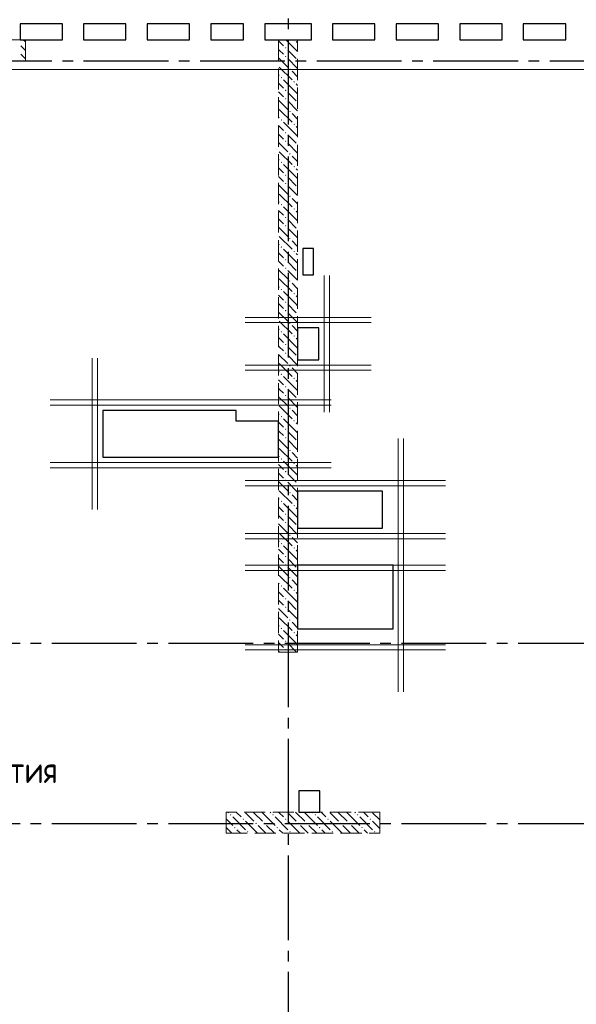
# Model space of a CAD drawing. Header units: millimetres. Extents: x 0 to 61017, y 0 to 42000.
# Tile 19 of 26: x 32307 to 37560, y 25395 to 34690. Entities that reach past the tile are written whole.
import ezdxf

# ---------------------------------------------------------------- set-up
doc = ezdxf.new("R2010")
doc.units = ezdxf.units.MM
doc.linetypes.add('______2', pattern=[270, 200, -70])
doc.linetypes.add('______5', pattern=[1100, 800, -100, 100, -100])
for name, color, linetype, lineweight in [('Standard', 7, 'Continuous', 25), ('ЖБ Пилон', 180, 'Continuous', 25), ('Обрамление проемов стержнями', 7, 'Continuous', 25), ('Оси', 40, '______5', 18), ('Позиционная метка линия выноска', 7, 'Continuous', 13), ('Примечания', 7, 'Continuous', 25)]:
    doc.layers.add(name, color=color, linetype=linetype, lineweight=lineweight)
doc.layers.add('ЖБ Перекрытие верхний уровень', color=7, linetype='Continuous', lineweight=25, true_color=0xe0e0ff)
doc.layers.add('ЖБ Стена верхний уровень', color=7, linetype='Continuous', lineweight=25, true_color=0x006e00)
doc.styles.add('GOST 2.304-81', font='txt')

msp = doc.modelspace()

# ---------------------------------------------------------------- hatches: boundary and pattern name
at = {"layer": 'ЖБ Пилон', "linetype": 'Continuous', "lineweight": 18, "transparency": 33554687}
for points in [[(34290.5, 27183.1), (34296.9, 27189.6), (34303.4, 27183.1), (34296.9, 27176.6)], [(34410.4, 27143.1), (34416.9, 27149.6), (34423.4, 27143.1), (34416.9, 27136.6)], [(34690.5, 27183.1), (34696.9, 27189.6), (34703.4, 27183.1), (34696.9, 27176.6)], [(34810.4, 27143.1), (34816.9, 27149.6), (34823.4, 27143.1), (34816.9, 27136.6)], [(35090.5, 27183.1), (35096.9, 27189.6), (35103.4, 27183.1), (35096.9, 27176.6)], [(35210.4, 27143.1), (35216.9, 27149.6), (35223.4, 27143.1), (35216.9, 27136.6)], [(35490.5, 27183.1), (35496.9, 27189.6), (35503.4, 27183.1), (35496.9, 27176.6)], [(35610.4, 27143.1), (35616.9, 27149.6), (35623.4, 27143.1), (35616.9, 27136.6)], [(34330.5, 27063.1), (34337, 27069.6), (34343.5, 27063.1), (34337, 27056.6)], [(34530.5, 27103.1), (34537, 27109.6), (34543.5, 27103.1), (34537, 27096.6)], [(34610.4, 27103.1), (34616.9, 27109.6), (34623.4, 27103.1), (34616.9, 27096.6)], [(34730.5, 27063.1), (34737, 27069.6), (34743.5, 27063.1), (34737, 27056.6)], [(34930.5, 27103.1), (34937, 27109.6), (34943.5, 27103.1), (34937, 27096.6)], [(35010.4, 27103.1), (35016.9, 27109.6), (35023.4, 27103.1), (35016.9, 27096.6)], [(35130.5, 27063.1), (35137, 27069.6), (35143.5, 27063.1), (35137, 27056.6)], [(35330.5, 27103.1), (35337, 27109.6), (35343.5, 27103.1), (35337, 27096.6)], [(35410.4, 27103.1), (35416.9, 27109.6), (35423.4, 27103.1), (35416.9, 27096.6)], [(35530.5, 27063.1), (35537, 27069.6), (35543.5, 27063.1), (35537, 27056.6)], [(34450.5, 27023.1), (34457, 27029.6), (34463.5, 27023.1), (34457, 27016.6)], [(34850.5, 27023.1), (34857, 27029.6), (34863.5, 27023.1), (34857, 27016.6)], [(35250.5, 27023.1), (35257, 27029.6), (35263.5, 27023.1), (35257, 27016.6)], [(35650.5, 27023.1), (35657, 27029.6), (35663.5, 27023.1), (35657, 27016.6)]]:
    msp.add_hatch(color=7, dxfattribs=at).paths.add_polyline_path(points, flags=16)
at = {"layer": 'ЖБ Стена верхний уровень', "linetype": 'Continuous', "lineweight": 18, "transparency": 33554687}
for points in [[(34900.3, 34500), (34896.9, 34496.6), (34893.6, 34500)], [(34810.4, 34423.1), (34816.9, 34429.6), (34823.4, 34423.1), (34816.9, 34416.6)], [(34810.4, 34343.1), (34816.9, 34349.6), (34823.4, 34343.1), (34816.9, 34336.6)], [(34850.5, 34223.1), (34857, 34229.6), (34863.5, 34223.1), (34857, 34216.6)], [(34770.5, 34143.1), (34777, 34149.6), (34783.4, 34143.1), (34777, 34136.6)], [(34810.4, 34023.1), (34816.9, 34029.6), (34823.4, 34023.1), (34816.9, 34016.6)], [(34890.5, 34103.1), (34896.9, 34109.6), (34903.4, 34103.1), (34896.9, 34096.6)], [(34810.4, 33943.1), (34816.9, 33949.6), (34823.4, 33943.1), (34816.9, 33936.6)], [(34770.5, 33743.1), (34777, 33749.6), (34783.4, 33743.1), (34777, 33736.6)], [(34850.5, 33823.1), (34857, 33829.6), (34863.5, 33823.1), (34857, 33816.6)], [(34890.5, 33703.1), (34896.9, 33709.6), (34903.4, 33703.1), (34896.9, 33696.6)], [(34810.4, 33623.1), (34816.9, 33629.6), (34823.4, 33623.1), (34816.9, 33616.6)], [(34810.4, 33543.1), (34816.9, 33549.6), (34823.4, 33543.1), (34816.9, 33536.6)], [(34850.5, 33423.1), (34857, 33429.6), (34863.5, 33423.1), (34857, 33416.6)], [(34770.5, 33343.1), (34777, 33349.6), (34783.4, 33343.1), (34777, 33336.6)], [(34890.5, 33303.1), (34896.9, 33309.6), (34903.4, 33303.1), (34896.9, 33296.6)], [(34810.4, 33223.1), (34816.9, 33229.6), (34823.4, 33223.1), (34816.9, 33216.6)], [(34810.4, 33143.1), (34816.9, 33149.6), (34823.4, 33143.1), (34816.9, 33136.6)], [(34850.5, 33023.1), (34857, 33029.6), (34863.5, 33023.1), (34857, 33016.6)], [(34770.5, 32943.1), (34777, 32949.6), (34783.4, 32943.1), (34777, 32936.6)], [(34890.5, 32903.1), (34896.9, 32909.6), (34903.4, 32903.1), (34896.9, 32896.6)], [(34810.4, 32823.1), (34816.9, 32829.6), (34823.4, 32823.1), (34816.9, 32816.6)], [(34810.4, 32743.1), (34816.9, 32749.6), (34823.4, 32743.1), (34816.9, 32736.6)], [(34850.5, 32623.1), (34857, 32629.6), (34863.5, 32623.1), (34857, 32616.6)], [(34770.5, 32543.1), (34777, 32549.6), (34783.4, 32543.1), (34777, 32536.6)], [(34890.5, 32503.1), (34896.9, 32509.6), (34903.4, 32503.1), (34896.9, 32496.6)], [(34810.4, 32423.1), (34816.9, 32429.6), (34823.4, 32423.1), (34816.9, 32416.6)], [(34810.4, 32343.1), (34816.9, 32349.6), (34823.4, 32343.1), (34816.9, 32336.6)], [(34850.5, 32223.1), (34857, 32229.6), (34863.5, 32223.1), (34857, 32216.6)], [(34770.5, 32143.1), (34777, 32149.6), (34783.4, 32143.1), (34777, 32136.6)], [(34890.5, 32103.1), (34896.9, 32109.6), (34903.4, 32103.1), (34896.9, 32096.6)], [(34810.4, 32023.1), (34816.9, 32029.6), (34823.4, 32023.1), (34816.9, 32016.6)], [(34810.4, 31943.1), (34816.9, 31949.6), (34823.4, 31943.1), (34816.9, 31936.6)], [(34850.5, 31823.1), (34857, 31829.6), (34863.5, 31823.1), (34857, 31816.6)], [(34770.5, 31743.1), (34777, 31749.6), (34783.4, 31743.1), (34777, 31736.6)], [(34890.5, 31703.1), (34896.9, 31709.6), (34903.4, 31703.1), (34896.9, 31696.6)], [(34810.4, 31623.1), (34816.9, 31629.6), (34823.4, 31623.1), (34816.9, 31616.6)], [(34810.4, 31543.1), (34816.9, 31549.6), (34823.4, 31543.1), (34816.9, 31536.6)], [(34850.5, 31423.1), (34857, 31429.6), (34863.5, 31423.1), (34857, 31416.6)], [(34770.5, 31343.1), (34777, 31349.6), (34783.4, 31343.1), (34777, 31336.6)], [(34890.5, 31303.1), (34896.9, 31309.6), (34903.4, 31303.1), (34896.9, 31296.6)], [(34810.4, 31223.1), (34816.9, 31229.6), (34823.4, 31223.1), (34816.9, 31216.6)], [(34810.4, 31143.1), (34816.9, 31149.6), (34823.4, 31143.1), (34816.9, 31136.6)], [(34850.5, 31023.1), (34857, 31029.6), (34863.5, 31023.1), (34857, 31016.6)], [(34770.5, 30943.1), (34777, 30949.6), (34783.4, 30943.1), (34777, 30936.6)], [(34890.5, 30903.1), (34896.9, 30909.6), (34903.4, 30903.1), (34896.9, 30896.6)], [(34810.4, 30823.1), (34816.9, 30829.6), (34823.4, 30823.1), (34816.9, 30816.6)], [(34810.4, 30743.1), (34816.9, 30749.6), (34823.4, 30743.1), (34816.9, 30736.6)], [(34850.5, 30623.1), (34857, 30629.6), (34863.5, 30623.1), (34857, 30616.6)], [(34770.5, 30543.1), (34777, 30549.6), (34783.4, 30543.1), (34777, 30536.6)], [(34890.5, 30503.1), (34896.9, 30509.6), (34903.4, 30503.1), (34896.9, 30496.6)], [(34810.4, 30423.1), (34816.9, 30429.6), (34823.4, 30423.1), (34816.9, 30416.6)], [(34810.4, 30343.1), (34816.9, 30349.6), (34823.4, 30343.1), (34816.9, 30336.6)], [(34850.5, 30223.1), (34857, 30229.6), (34863.5, 30223.1), (34857, 30216.6)], [(34770.5, 30143.1), (34777, 30149.6), (34783.4, 30143.1), (34777, 30136.6)], [(34810.4, 30023.1), (34816.9, 30029.6), (34823.4, 30023.1), (34816.9, 30016.6)], [(34890.5, 30103.1), (34896.9, 30109.6), (34903.4, 30103.1), (34896.9, 30096.6)], [(34810.4, 29943.1), (34816.9, 29949.6), (34823.4, 29943.1), (34816.9, 29936.6)], [(34770.5, 29743.1), (34777, 29749.6), (34783.4, 29743.1), (34777, 29736.6)], [(34850.5, 29823.1), (34857, 29829.6), (34863.5, 29823.1), (34857, 29816.6)], [(34890.5, 29703.1), (34896.9, 29709.6), (34903.4, 29703.1), (34896.9, 29696.6)], [(34810.4, 29623.1), (34816.9, 29629.6), (34823.4, 29623.1), (34816.9, 29616.6)], [(34810.4, 29543.1), (34816.9, 29549.6), (34823.4, 29543.1), (34816.9, 29536.6)], [(34850.5, 29423.1), (34857, 29429.6), (34863.5, 29423.1), (34857, 29416.6)], [(34770.5, 29343.1), (34777, 29349.6), (34783.4, 29343.1), (34777, 29336.6)], [(34890.5, 29303.1), (34896.9, 29309.6), (34903.4, 29303.1), (34896.9, 29296.6)], [(34810.4, 29223.1), (34816.9, 29229.6), (34823.4, 29223.1), (34816.9, 29216.6)], [(34810.4, 29143.1), (34816.9, 29149.6), (34823.4, 29143.1), (34816.9, 29136.6)], [(34850.5, 29023.1), (34857, 29029.6), (34863.5, 29023.1), (34857, 29016.6)], [(34770.5, 28943.1), (34777, 28949.6), (34783.4, 28943.1), (34777, 28936.6)], [(34890.5, 28903.1), (34896.9, 28909.6), (34903.4, 28903.1), (34896.9, 28896.6)], [(34810.4, 28823.1), (34816.9, 28829.6), (34823.4, 28823.1), (34816.9, 28816.6)], [(34810.4, 28743.1), (34816.9, 28749.6), (34823.4, 28743.1), (34816.9, 28736.6)]]:
    msp.add_hatch(color=7, dxfattribs=at).paths.add_polyline_path(points, flags=16)

# ---------------------------------------------------------------- linework, layer by layer
at = {"layer": 'Standard', "color": 7, "linetype": 'Continuous', "lineweight": 25, "transparency": 33554687}
for p, q in [((32310, 34650), (32310, 34500)), ((32710, 34650), (32310, 34650)), ((32710, 34500), (32710, 34650)), ((32910, 34650), (32910, 34500)), ((33310, 34650), (32910, 34650)), ((33310, 34500), (33310, 34650)), ((33510, 34650), (33510, 34500)), ((33910, 34650), (33510, 34650)), ((33910, 34500), (33910, 34650)), ((34110, 34650), (34110, 34500)), ((34420, 34650), (34110, 34650)), ((34420, 34500), (34420, 34650)), ((34620, 34650), (34620, 34500)), ((35060, 34650), (34620, 34650)), ((35060, 34500), (35060, 34650)), ((35260, 34650), (35260, 34500)), ((35660, 34650), (35260, 34650)), ((35660, 34500), (35660, 34650)), ((35860, 34650), (35860, 34500)), ((36260, 34650), (35860, 34650)), ((36260, 34500), (36260, 34650)), ((36460, 34650), (36460, 34500)), ((36860, 34650), (36460, 34650)), ((36860, 34500), (36860, 34650)), ((37060, 34650), (37060, 34500)), ((37460, 34650), (37060, 34650)), ((37460, 34500), (37460, 34650)), ((32310, 34500), (32710, 34500)), ((32910, 34500), (33310, 34500)), ((33510, 34500), (33910, 34500)), ((34110, 34500), (34420, 34500)), ((34620, 34500), (35060, 34500)), ((35260, 34500), (35660, 34500)), ((35860, 34500), (36260, 34500)), ((36460, 34500), (36860, 34500)), ((37060, 34500), (37460, 34500)), ((34980, 32530), (34980, 32280)), ((35080, 32530), (34980, 32530)), ((35080, 32280), (35080, 32530)), ((34980, 32280), (35080, 32280)), ((34930, 31780), (34930, 31480)), ((35130, 31780), (34930, 31780)), ((35130, 31480), (35130, 31780)), ((34930, 31480), (35130, 31480)), ((33090, 31000), (33090, 30560)), ((34350, 31000), (33090, 31000)), ((34350, 30900), (34350, 31000)), ((34750, 30900), (34350, 30900)), ((34750, 30560), (34750, 30900)), ((33090, 30560), (34750, 30560)), ((34930, 30240), (34930, 29890)), ((35730, 30240), (34930, 30240)), ((35730, 29890), (35730, 30240)), ((34930, 29890), (35730, 29890)), ((34930, 29540), (34930, 28940)), ((35830, 29540), (34930, 29540)), ((35830, 28940), (35830, 29540)), ((34930, 28940), (35830, 28940)), ((34940, 27410), (34940, 27210)), ((35140, 27410), (34940, 27410)), ((35140, 27210), (35140, 27410)), ((34940, 27210), (35140, 27210))]:
    msp.add_line(p, q, dxfattribs=at)
at = {"layer": 'ЖБ Перекрытие верхний уровень', "color": 7, "linetype": 'Continuous', "lineweight": 18, "transparency": 33554687}
for p, q in [((32310, 34500), (32310, 34650)), ((32310, 34650), (32710, 34650)), ((32710, 34650), (32710, 34500)), ((32910, 34500), (32910, 34650)), ((32910, 34650), (33310, 34650)), ((33310, 34650), (33310, 34500)), ((33510, 34650), (33910, 34650)), ((33510, 34500), (33510, 34650)), ((33910, 34650), (33910, 34500)), ((34110, 34500), (34110, 34650)), ((34110, 34650), (34420, 34650)), ((34420, 34650), (34420, 34500)), ((34620, 34500), (34620, 34650)), ((34620, 34650), (35060, 34650)), ((35060, 34650), (35060, 34500)), ((35260, 34500), (35260, 34650)), ((35260, 34650), (35660, 34650)), ((35660, 34650), (35660, 34500)), ((35860, 34500), (35860, 34650)), ((35860, 34650), (36260, 34650)), ((36260, 34650), (36260, 34500)), ((36460, 34500), (36460, 34650)), ((36460, 34650), (36860, 34650)), ((36860, 34650), (36860, 34500)), ((37060, 34650), (37460, 34650)), ((37060, 34500), (37060, 34650)), ((37460, 34650), (37460, 34500)), ((32710, 34500), (32310, 34500)), ((33310, 34500), (32910, 34500)), ((33910, 34500), (33510, 34500)), ((34420, 34500), (34110, 34500)), ((34750, 34500), (34620, 34500)), ((35060, 34500), (34750, 34500)), ((35660, 34500), (35260, 34500)), ((36260, 34500), (35860, 34500)), ((36860, 34500), (36460, 34500)), ((37460, 34500), (37060, 34500)), ((35080, 32530), (34980, 32530)), ((34980, 32530), (34980, 32280)), ((35080, 32280), (35080, 32530)), ((34980, 32280), (35080, 32280)), ((35130, 31780), (34930, 31780)), ((34930, 31780), (34930, 31480)), ((35130, 31480), (35130, 31780)), ((34930, 31480), (35130, 31480)), ((34350, 31000), (33090, 31000)), ((33090, 31000), (33090, 30560)), ((34350, 30900), (34350, 31000)), ((34750, 30900), (34350, 30900)), ((34750, 30560), (34750, 30900)), ((33090, 30560), (34350, 30560)), ((34350, 30560), (34750, 30560)), ((35730, 30240), (34930, 30240)), ((34930, 30240), (34930, 29890)), ((35730, 29890), (35730, 30240)), ((34930, 29890), (35730, 29890)), ((35830, 29540), (34930, 29540)), ((34930, 29540), (34930, 28940)), ((35830, 28940), (35830, 29540)), ((34930, 28940), (35830, 28940)), ((35140, 27410), (34940, 27410)), ((34940, 27410), (34940, 27210)), ((35140, 27210), (35140, 27410)), ((34940, 27210), (35140, 27210))]:
    msp.add_line(p, q, dxfattribs=at)
at = {"layer": 'ЖБ Пилон', "color": 253, "linetype": '______2', "lineweight": 13, "true_color": 0xa0a0a0, "transparency": 33554687}
for p, q in [((32360, 34500), (30910, 34500)), ((32360, 34300), (32360, 34500)), ((30910, 34300), (32360, 34300)), ((35705, 27210), (34255, 27210)), ((34255, 27210), (34255, 27010)), ((35705, 27010), (35705, 27210)), ((34255, 27010), (35705, 27010))]:
    msp.add_line(p, q, dxfattribs=at)
at = {"layer": 'ЖБ Пилон', "color": 9, "linetype": 'Continuous', "lineweight": 18, "true_color": 0xc7c7c7, "transparency": 33554687}
for p, q in [((32340.1, 34500), (32360, 34480.1)), ((32357, 34403.1), (32316.9, 34443.1)), ((32360, 34400.1), (32357, 34403.1)), ((32316.9, 34363.1), (32360, 34320.1)), ((34255, 27145.1), (34316.9, 27083.1)), ((34270.1, 27210), (34277, 27203.1)), ((34316.9, 27163.1), (34437, 27043.1)), ((34357, 27203.1), (34350.1, 27210)), ((34396.9, 27163.1), (34357, 27203.1)), ((34437, 27203.1), (34516.9, 27123.1)), ((34516.9, 27203.1), (34510.1, 27210)), ((34516.9, 27203.1), (34596.9, 27123.1)), ((34590.1, 27210), (34596.9, 27203.1)), ((34596.9, 27203.1), (34716.9, 27083.1)), ((34670.1, 27210), (34677, 27203.1)), ((34716.9, 27163.1), (34837, 27043.1)), ((34757, 27203.1), (34750.1, 27210)), ((34796.9, 27163.1), (34757, 27203.1)), ((34837, 27203.1), (34916.9, 27123.1)), ((34916.9, 27203.1), (34910.1, 27210)), ((34916.9, 27203.1), (34996.9, 27123.1)), ((34990.1, 27210), (34996.9, 27203.1)), ((34996.9, 27203.1), (35116.9, 27083.1)), ((35070.1, 27210), (35077, 27203.1)), ((35116.9, 27163.1), (35237, 27043.1)), ((35157, 27203.1), (35150.1, 27210)), ((35196.9, 27163.1), (35157, 27203.1)), ((35237, 27203.1), (35316.9, 27123.1)), ((35316.9, 27203.1), (35310.1, 27210)), ((35316.9, 27203.1), (35396.9, 27123.1)), ((35390.1, 27210), (35396.9, 27203.1)), ((35396.9, 27203.1), (35516.9, 27083.1)), ((35470.1, 27210), (35477, 27203.1)), ((35516.9, 27163.1), (35637, 27043.1)), ((35557, 27203.1), (35550.1, 27210)), ((35596.9, 27163.1), (35557, 27203.1)), ((35637, 27203.1), (35705, 27135.1)), ((34255, 27065.1), (34310.1, 27010)), ((34437, 27123.1), (34550.1, 27010)), ((34596.9, 27043.1), (34557, 27083.1)), ((34637, 27083.1), (34710.1, 27010)), ((34837, 27123.1), (34950.1, 27010)), ((34996.9, 27043.1), (34957, 27083.1)), ((35037, 27083.1), (35110.1, 27010)), ((35237, 27123.1), (35350.1, 27010)), ((35396.9, 27043.1), (35357, 27083.1)), ((35437, 27083.1), (35510.1, 27010)), ((35637, 27123.1), (35705, 27055.1)), ((34357, 27043.1), (34390.1, 27010)), ((34630.1, 27010), (34596.9, 27043.1)), ((34757, 27043.1), (34790.1, 27010)), ((35030.1, 27010), (34996.9, 27043.1)), ((35157, 27043.1), (35190.1, 27010)), ((35430.1, 27010), (35396.9, 27043.1)), ((35557, 27043.1), (35590.1, 27010))]:
    msp.add_line(p, q, dxfattribs=at)
at = {"layer": 'ЖБ Стена верхний уровень', "color": 251, "linetype": '______2', "lineweight": 13, "true_color": 0x656565, "transparency": 33554687}
for p, q in [((34930, 34500), (34750, 34500)), ((34750, 34500), (34750, 28720)), ((34930, 28720), (34930, 34500)), ((34750, 28720), (34930, 28720))]:
    msp.add_line(p, q, dxfattribs=at)
at = {"layer": 'ЖБ Стена верхний уровень', "color": 9, "linetype": 'Continuous', "lineweight": 18, "true_color": 0xc7c7c7, "transparency": 33554687}
for p, q in [((34750, 34490.1), (34796.9, 34443.1)), ((34916.9, 34403.1), (34820.1, 34500)), ((34757, 34403.1), (34750, 34410.1)), ((34796.9, 34363.1), (34757, 34403.1)), ((34837, 34403.1), (34916.9, 34323.1)), ((34916.9, 34483.1), (34930, 34470.1)), ((34916.9, 34403.1), (34930, 34390.1)), ((34750, 34330.1), (34837, 34243.1)), ((34837, 34323.1), (34930, 34230.1)), ((34757, 34243.1), (34877, 34123.1)), ((34750, 34170.1), (34757, 34163.1)), ((34916.9, 34003.1), (34796.9, 34123.1)), ((34930, 34150.1), (34877, 34203.1)), ((34750, 34090.1), (34796.9, 34043.1)), ((34916.9, 34083.1), (34930, 34070.1)), ((34757, 34003.1), (34750, 34010.1)), ((34750, 33930.1), (34837, 33843.1)), ((34796.9, 33963.1), (34757, 34003.1)), ((34837, 34003.1), (34916.9, 33923.1)), ((34916.9, 34003.1), (34930, 33990.1)), ((34757, 33843.1), (34877, 33723.1)), ((34837, 33923.1), (34930, 33830.1)), ((34750, 33770.1), (34757, 33763.1)), ((34930, 33750.1), (34877, 33803.1)), ((34750, 33690.1), (34796.9, 33643.1)), ((34916.9, 33603.1), (34796.9, 33723.1)), ((34916.9, 33683.1), (34930, 33670.1)), ((34757, 33603.1), (34750, 33610.1)), ((34796.9, 33563.1), (34757, 33603.1)), ((34837, 33603.1), (34916.9, 33523.1)), ((34916.9, 33603.1), (34930, 33590.1)), ((34750, 33530.1), (34837, 33443.1)), ((34837, 33523.1), (34930, 33430.1)), ((34750, 33370.1), (34757, 33363.1)), ((34757, 33443.1), (34877, 33323.1)), ((34930, 33350.1), (34877, 33403.1)), ((34750, 33290.1), (34796.9, 33243.1)), ((34916.9, 33203.1), (34796.9, 33323.1)), ((34916.9, 33283.1), (34930, 33270.1)), ((34757, 33203.1), (34750, 33210.1)), ((34796.9, 33163.1), (34757, 33203.1)), ((34837, 33203.1), (34916.9, 33123.1)), ((34916.9, 33203.1), (34930, 33190.1)), ((34750, 33130.1), (34837, 33043.1)), ((34837, 33123.1), (34930, 33030.1)), ((34757, 33043.1), (34877, 32923.1)), ((34930, 32950.1), (34877, 33003.1)), ((34750, 32970.1), (34757, 32963.1)), ((34916.9, 32803.1), (34796.9, 32923.1)), ((34750, 32890.1), (34796.9, 32843.1)), ((34916.9, 32883.1), (34930, 32870.1)), ((34757, 32803.1), (34750, 32810.1)), ((34750, 32730.1), (34837, 32643.1)), ((34796.9, 32763.1), (34757, 32803.1)), ((34837, 32803.1), (34916.9, 32723.1)), ((34837, 32723.1), (34930, 32630.1)), ((34916.9, 32803.1), (34930, 32790.1)), ((34757, 32643.1), (34877, 32523.1)), ((34750, 32570.1), (34757, 32563.1)), ((34930, 32550.1), (34877, 32603.1)), ((34750, 32490.1), (34796.9, 32443.1)), ((34916.9, 32403.1), (34796.9, 32523.1)), ((34916.9, 32483.1), (34930, 32470.1)), ((34757, 32403.1), (34750, 32410.1)), ((34796.9, 32363.1), (34757, 32403.1)), ((34837, 32403.1), (34916.9, 32323.1)), ((34916.9, 32403.1), (34930, 32390.1)), ((34750, 32330.1), (34837, 32243.1)), ((34837, 32323.1), (34930, 32230.1)), ((34750, 32170.1), (34757, 32163.1)), ((34757, 32243.1), (34877, 32123.1)), ((34930, 32150.1), (34877, 32203.1)), ((34750, 32090.1), (34796.9, 32043.1)), ((34916.9, 32003.1), (34796.9, 32123.1)), ((34916.9, 32083.1), (34930, 32070.1)), ((34757, 32003.1), (34750, 32010.1)), ((34796.9, 31963.1), (34757, 32003.1)), ((34837, 32003.1), (34916.9, 31923.1)), ((34916.9, 32003.1), (34930, 31990.1)), ((34750, 31930.1), (34837, 31843.1)), ((34837, 31923.1), (34930, 31830.1)), ((34757, 31843.1), (34877, 31723.1)), ((34930, 31750.1), (34877, 31803.1)), ((34750, 31770.1), (34757, 31763.1)), ((34916.9, 31603.1), (34796.9, 31723.1)), ((34750, 31690.1), (34796.9, 31643.1)), ((34757, 31603.1), (34750, 31610.1)), ((34916.9, 31683.1), (34930, 31670.1)), ((34750, 31530.1), (34837, 31443.1)), ((34796.9, 31563.1), (34757, 31603.1)), ((34837, 31603.1), (34916.9, 31523.1)), ((34837, 31523.1), (34930, 31430.1)), ((34916.9, 31603.1), (34930, 31590.1)), ((34757, 31443.1), (34877, 31323.1)), ((34750, 31370.1), (34757, 31363.1)), ((34930, 31350.1), (34877, 31403.1)), ((34750, 31290.1), (34796.9, 31243.1)), ((34916.9, 31203.1), (34796.9, 31323.1)), ((34916.9, 31283.1), (34930, 31270.1)), ((34757, 31203.1), (34750, 31210.1)), ((34796.9, 31163.1), (34757, 31203.1)), ((34837, 31203.1), (34916.9, 31123.1)), ((34916.9, 31203.1), (34930, 31190.1)), ((34750, 31130.1), (34837, 31043.1)), ((34837, 31123.1), (34930, 31030.1)), ((34750, 30970.1), (34757, 30963.1)), ((34757, 31043.1), (34877, 30923.1)), ((34930, 30950.1), (34877, 31003.1)), ((34750, 30890.1), (34796.9, 30843.1)), ((34916.9, 30803.1), (34796.9, 30923.1)), ((34916.9, 30883.1), (34930, 30870.1)), ((34757, 30803.1), (34750, 30810.1)), ((34796.9, 30763.1), (34757, 30803.1)), ((34837, 30803.1), (34916.9, 30723.1)), ((34916.9, 30803.1), (34930, 30790.1)), ((34750, 30730.1), (34837, 30643.1)), ((34837, 30723.1), (34930, 30630.1)), ((34757, 30643.1), (34877, 30523.1)), ((34930, 30550.1), (34877, 30603.1)), ((34750, 30570.1), (34757, 30563.1)), ((34750, 30490.1), (34796.9, 30443.1)), ((34916.9, 30403.1), (34796.9, 30523.1)), ((34757, 30403.1), (34750, 30410.1)), ((34796.9, 30363.1), (34757, 30403.1)), ((34837, 30403.1), (34916.9, 30323.1)), ((34916.9, 30483.1), (34930, 30470.1)), ((34916.9, 30403.1), (34930, 30390.1)), ((34750, 30330.1), (34837, 30243.1)), ((34837, 30323.1), (34930, 30230.1)), ((34757, 30243.1), (34877, 30123.1)), ((34750, 30170.1), (34757, 30163.1)), ((34916.9, 30003.1), (34796.9, 30123.1)), ((34930, 30150.1), (34877, 30203.1)), ((34750, 30090.1), (34796.9, 30043.1)), ((34916.9, 30083.1), (34930, 30070.1)), ((34757, 30003.1), (34750, 30010.1)), ((34796.9, 29963.1), (34757, 30003.1)), ((34837, 30003.1), (34916.9, 29923.1)), ((34916.9, 30003.1), (34930, 29990.1)), ((34750, 29930.1), (34837, 29843.1)), ((34757, 29843.1), (34877, 29723.1)), ((34837, 29923.1), (34930, 29830.1)), ((34750, 29770.1), (34757, 29763.1)), ((34930, 29750.1), (34877, 29803.1)), ((34750, 29690.1), (34796.9, 29643.1)), ((34916.9, 29603.1), (34796.9, 29723.1)), ((34916.9, 29683.1), (34930, 29670.1)), ((34757, 29603.1), (34750, 29610.1)), ((34796.9, 29563.1), (34757, 29603.1)), ((34837, 29603.1), (34916.9, 29523.1)), ((34916.9, 29603.1), (34930, 29590.1)), ((34750, 29530.1), (34837, 29443.1)), ((34837, 29523.1), (34930, 29430.1)), ((34757, 29443.1), (34877, 29323.1)), ((34930, 29350.1), (34877, 29403.1)), ((34750, 29370.1), (34757, 29363.1)), ((34750, 29290.1), (34796.9, 29243.1)), ((34916.9, 29203.1), (34796.9, 29323.1)), ((34916.9, 29283.1), (34930, 29270.1)), ((34757, 29203.1), (34750, 29210.1)), ((34796.9, 29163.1), (34757, 29203.1)), ((34837, 29203.1), (34916.9, 29123.1)), ((34916.9, 29203.1), (34930, 29190.1)), ((34750, 29130.1), (34837, 29043.1)), ((34837, 29123.1), (34930, 29030.1)), ((34757, 29043.1), (34877, 28923.1)), ((34930, 28950.1), (34877, 29003.1)), ((34750, 28970.1), (34757, 28963.1)), ((34916.9, 28803.1), (34796.9, 28923.1)), ((34750, 28890.1), (34796.9, 28843.1)), ((34916.9, 28883.1), (34930, 28870.1)), ((34757, 28803.1), (34750, 28810.1)), ((34750, 28730.1), (34760.1, 28720)), ((34796.9, 28763.1), (34757, 28803.1)), ((34837, 28803.1), (34916.9, 28723.1)), ((34837, 28723.1), (34840.1, 28720)), ((34916.9, 28803.1), (34930, 28790.1))]:
    msp.add_line(p, q, dxfattribs=at)
at = {"layer": 'Обрамление проемов стержнями', "color": 7, "linetype": 'Continuous', "lineweight": 18, "transparency": 33554687}
for p, q in [((35180, 32275), (35180, 30985)), ((35230, 32275), (35230, 30985)), ((34435, 31880), (35625, 31880)), ((34435, 31830), (35625, 31830)), ((32990, 30065), (32990, 31495)), ((33040, 30065), (33040, 31495)), ((34435, 31430), (35625, 31430)), ((34435, 31380), (35625, 31380)), ((32595, 31100), (35245, 31100)), ((32595, 31050), (35245, 31050)), ((35880, 28345), (35880, 30735)), ((35930, 28345), (35930, 30735)), ((32595, 30510), (35245, 30510)), ((32595, 30460), (35245, 30460)), ((34435, 30340), (36325, 30340)), ((34435, 30290), (36325, 30290)), ((34435, 29839.7), (36325, 29839.7)), ((34435, 29789.7), (36325, 29789.7)), ((34435, 29540), (36325, 29540)), ((34435, 29490), (36325, 29490)), ((34435, 28789.7), (36325, 28789.7)), ((34435, 28739.7), (36325, 28739.7))]:
    msp.add_line(p, q, dxfattribs=at)
at = {"layer": 'Оси', "color": 8, "linetype": '______5', "lineweight": -3, "transparency": 33554687}
for p, q in [((34840, 40000), (34840, 16970)), ((50210, 34300), (4600, 34300)), ((50210, 34300), (4600, 34300)), ((49910, 28800), (4600, 28800)), ((49910, 27100), (4600, 27100))]:
    msp.add_line(p, q, dxfattribs=at)
at = {"layer": 'Позиционная метка линия выноска', "color": 251, "linetype": 'Continuous', "lineweight": 13, "true_color": 0x494949, "transparency": 33554687}
msp.add_lwpolyline([(49330, 34220), (7380, 34220), (7380, 28539.8), (7980, 28539.8), (7980, 26939.8), (7380, 26939.8), (7380, 21450)], dxfattribs=at)

# ---------------------------------------------------------------- texts
at = {"layer": 'Примечания', "color": 251, "linetype": 'Continuous', "lineweight": 25, "true_color": 0x656565, "transparency": 33554687, "insert": (30256.1, 27415.5), "char_height": 250, "width": 2505.591, "attachment_point": 7, "style": 'GOST 2.304-81'}
msp.add_mtext('Плита\\~перекрытия', dxfattribs=at)

doc.saveas('drawing.dxf')
